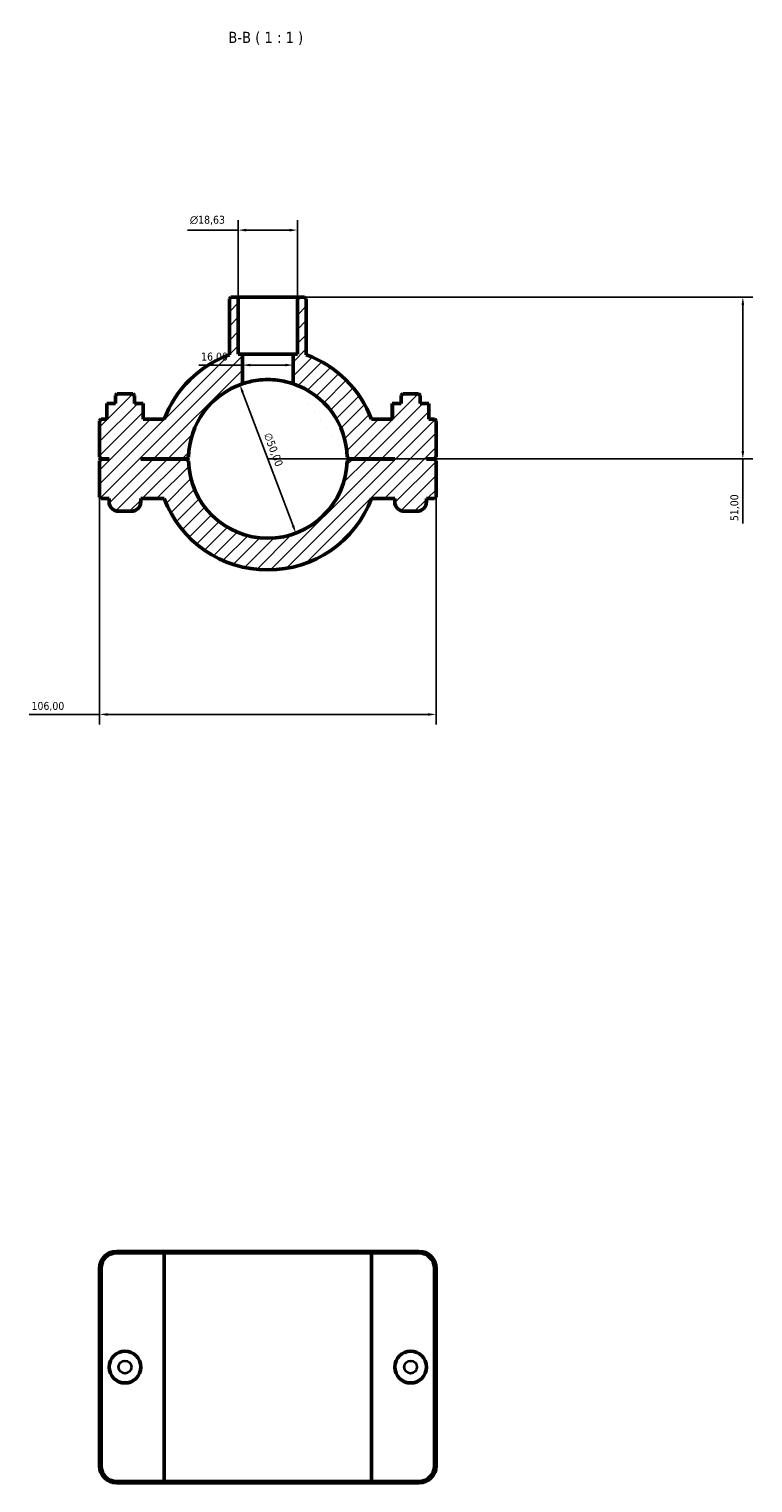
# Model space of a CAD drawing. Header units: millimetres. Extents: x 0 to 1138, y -4 to 1083.
# Tile 4 of 6: x 351 to 579, y 625 to 1083. Entities that reach past the tile are written whole.
import ezdxf

# ---------------------------------------------------------------- set-up
doc = ezdxf.new("R2010")
doc.units = ezdxf.units.MM
for name, color, linetype, lineweight in [('Dimension (ISO)', 7, 'Continuous', 25), ('Hatch (ISO)', 7, 'Continuous', 18), ('Symbol (ISO)', 7, 'Continuous', 25), ('Visible (ISO)', 7, 'Continuous', 50), ('Visible Narrow (ISO)', 7, 'Continuous', 35)]:
    doc.layers.add(name, color=color, linetype=linetype, lineweight=lineweight)
doc.styles.add('Label Text (ISO)', font='tahoma.ttf')
doc.styles.add('Note Text (ISO)', font='tahoma.ttf')
doc.dimstyles.new('Default (ISO)', dxfattribs={"dimtxt": 2.5, "dimasz": 2.5, "dimexe": 3.175, "dimexo": 0, "dimgap": 0.762, "dimtad": 1, "dimrnd": 1e-08, "dimzin": 0, "dimtxsty": 'Note Text (ISO)', "dimcen": 0.09, "dimdle": 10, "dimclrd": 256, "dimclre": 256, "dimclrt": 232, "dimazin": 0, "dimtfac": 1.40208, "dimtmove": 0, "dimatfit": 3, "dimfxl": 1, "dimtolj": 1, "dimtzin": 0, "dimlwd": -1, "dimlwe": -1, "dimarcsym": 0})

# ---------------------------------------------------------------- blocks, each defined once
blk = doc.blocks.new('*D11')
at = {"layer": 'Defpoints', "color": 0, "transparency": 16777216}
for p in [(417.7, 970.67), (435.36, 923.9)]:
    blk.add_point(p, dxfattribs=at)
at = {"layer": 'Dimension (ISO)', "transparency": 16777216}
blk.add_line((434.48, 926.23), (418.59, 968.34), dxfattribs=at)
blk.add_arc((426.53, 947.29), 25, 71.3371, 117.957, dxfattribs=at)
for points in [[(418.98, 968.48), (418.2, 968.19), (417.7, 970.67)], [(434.87, 926.38), (434.09, 926.09), (435.36, 923.9)]]:
    blk.add_solid(points, dxfattribs=at)
at = {"layer": 'Dimension (ISO)', "color": 232, "true_color": 0xca0064, "transparency": 16777216, "insert": (427.56, 955.82), "char_height": 2.5, "attachment_point": 1, "rotation": 290.6804, "style": 'Note Text (ISO)'}
blk.add_mtext('\\A1;∅50,00', dxfattribs=at)
blk = doc.blocks.new('*D12')
at = {"layer": 'Defpoints', "color": 0, "transparency": 16777216}
for p in [(435.85, 998.29), (426.53, 947.29), (576.2, 947.29)]:
    blk.add_point(p, dxfattribs=at)
at = {"layer": 'Dimension (ISO)', "transparency": 16777216}
for p, q in [((435.85, 998.29), (579.38, 998.29)), ((576.2, 995.79), (576.2, 949.79)), ((426.53, 947.29), (579.38, 947.29)), ((576.2, 947.29), (576.2, 926.92))]:
    blk.add_line(p, q, dxfattribs=at)
for points in [[(575.78, 995.79), (576.62, 995.79), (576.2, 998.29)], [(575.78, 949.79), (576.62, 949.79), (576.2, 947.29)]]:
    blk.add_solid(points, dxfattribs=at)
at = {"layer": 'Dimension (ISO)', "color": 232, "true_color": 0xca0064, "transparency": 16777216, "insert": (572.27, 927.68), "char_height": 2.5, "attachment_point": 1, "rotation": 90, "style": 'Note Text (ISO)'}
blk.add_mtext('\\A1;51,00', dxfattribs=at)
blk = doc.blocks.new('*D13')
at = {"layer": 'Defpoints', "color": 0, "transparency": 16777216}
for p in [(373.53, 935.29), (479.53, 935.29), (373.53, 866.75)]:
    blk.add_point(p, dxfattribs=at)
at = {"layer": 'Dimension (ISO)', "transparency": 16777216}
for p, q in [((373.53, 935.29), (373.53, 863.57)), ((479.53, 935.29), (479.53, 863.57)), ((373.53, 866.75), (351.32, 866.75)), ((477.03, 866.75), (376.03, 866.75))]:
    blk.add_line(p, q, dxfattribs=at)
for points in [[(376.03, 867.16), (376.03, 866.33), (373.53, 866.75)], [(477.03, 867.16), (477.03, 866.33), (479.53, 866.75)]]:
    blk.add_solid(points, dxfattribs=at)
at = {"layer": 'Dimension (ISO)', "color": 232, "true_color": 0xca0064, "transparency": 16777216, "insert": (352.08, 870.68), "char_height": 2.5, "attachment_point": 1, "style": 'Note Text (ISO)'}
blk.add_mtext('\\A1;106,00', dxfattribs=at)
blk = doc.blocks.new('*D14')
at = {"layer": 'Defpoints', "color": 0, "transparency": 16777216}
for p in [(418.53, 976.86), (418.53, 976.86), (434.53, 976.86)]:
    blk.add_point(p, dxfattribs=at)
at = {"layer": 'Dimension (ISO)', "transparency": 16777216}
for p, q in [((418.53, 976.86), (404.75, 976.86)), ((432.03, 976.86), (421.03, 976.86))]:
    blk.add_line(p, q, dxfattribs=at)
for points in [[(421.03, 977.28), (421.03, 976.45), (418.53, 976.86)], [(432.03, 977.28), (432.03, 976.45), (434.53, 976.86)]]:
    blk.add_solid(points, dxfattribs=at)
at = {"layer": 'Dimension (ISO)', "color": 232, "true_color": 0xca0064, "transparency": 16777216, "insert": (405.52, 980.8), "char_height": 2.5, "attachment_point": 1, "style": 'Note Text (ISO)'}
blk.add_mtext('\\A1;16,00', dxfattribs=at)
blk = doc.blocks.new('*D15')
at = {"layer": 'Defpoints', "color": 0, "transparency": 16777216}
for p in [(417.22, 1019.41), (417.22, 998.29), (435.85, 998.29)]:
    blk.add_point(p, dxfattribs=at)
at = {"layer": 'Dimension (ISO)', "transparency": 16777216}
for p, q in [((417.22, 998.29), (417.22, 1022.58)), ((435.85, 998.29), (435.85, 1022.58)), ((417.22, 1019.41), (401.23, 1019.41)), ((433.35, 1019.41), (419.72, 1019.41))]:
    blk.add_line(p, q, dxfattribs=at)
for points in [[(419.72, 1019.82), (419.72, 1018.99), (417.22, 1019.41)], [(433.35, 1019.82), (433.35, 1018.99), (435.85, 1019.41)]]:
    blk.add_solid(points, dxfattribs=at)
at = {"layer": 'Dimension (ISO)', "color": 232, "true_color": 0xca0064, "transparency": 16777216, "insert": (401.99, 1023.93), "char_height": 2.5, "attachment_point": 1, "style": 'Note Text (ISO)'}
blk.add_mtext('\\A1;\\fAIGDT|b0|i0;\\H2.5000;\\ln\\fTahoma|b0|i0;\\H2.5000;18,63', dxfattribs=at)

msp = doc.modelspace()

# ---------------------------------------------------------------- hatches: boundary and pattern name
at = {"layer": 'Hatch (ISO)'}
h = msp.add_hatch(dxfattribs=at)
h.set_pattern_fill('ANSI31', color=256, scale=25.4, style=0)
h.set_pattern_definition([(45, (0, 0), (-2.245064, 2.245064), [])])
edge = h.paths.add_edge_path()
edge.add_line((414.921, 998.285), (414.421, 997.785))
edge.add_line((414.421, 997.785), (414.421, 980.123))
edge.add_ellipse((426.531, 947.285), major_axis=(-12.11, 32.838), ratio=1, start_angle=0, end_angle=48.83205)
edge.add_line((393.839, 959.785), (387.287, 959.785))
edge.add_line((387.287, 959.785), (387.287, 964.785))
edge.add_line((387.287, 964.785), (384.531, 964.785))
edge.add_line((384.531, 964.785), (384.531, 967.285))
edge.add_line((384.531, 967.285), (384.031, 967.785))
edge.add_line((384.031, 967.785), (379.031, 967.785))
edge.add_line((379.031, 967.785), (378.531, 967.285))
edge.add_line((378.531, 967.285), (378.531, 964.785))
edge.add_line((378.531, 964.785), (375.775, 964.785))
edge.add_line((375.775, 964.785), (375.775, 959.785))
edge.add_line((375.775, 959.785), (374.031, 959.785))
edge.add_line((374.031, 959.785), (373.531, 959.285))
edge.add_line((373.531, 959.285), (373.531, 947.835))
edge.add_line((373.531, 947.835), (374.031, 947.335))
edge.add_line((374.031, 947.335), (376.531, 947.335))
edge.add_line((376.531, 947.335), (376.531, 947.235))
edge.add_line((376.531, 947.235), (374.031, 947.235))
edge.add_line((374.031, 947.235), (373.531, 946.735))
edge.add_line((373.531, 946.735), (373.531, 935.285))
edge.add_line((373.531, 935.285), (374.031, 934.785))
edge.add_line((374.031, 934.785), (376.531, 934.785))
edge.add_line((376.531, 934.785), (376.531, 933.785))
edge.add_ellipse((379.531, 933.785), major_axis=(-3, 0), ratio=1, start_angle=0, end_angle=90)
edge.add_line((379.531, 930.785), (383.531, 930.785))
edge.add_ellipse((383.531, 933.785), major_axis=(0, -3), ratio=1, start_angle=0, end_angle=90)
edge.add_line((386.531, 933.785), (386.531, 934.785))
edge.add_line((386.531, 934.785), (393.839, 934.785))
edge.add_ellipse((426.531, 947.285), major_axis=(-32.692, -12.5), ratio=1, start_angle=0, end_angle=138.15034)
edge.add_line((459.223, 934.785), (466.531, 934.785))
edge.add_line((466.531, 934.785), (466.531, 933.785))
edge.add_ellipse((469.531, 933.785), major_axis=(-3, 0), ratio=1, start_angle=0, end_angle=90)
edge.add_line((469.531, 930.785), (473.531, 930.785))
edge.add_ellipse((473.531, 933.785), major_axis=(0, -3), ratio=1, start_angle=0, end_angle=90)
edge.add_line((476.531, 933.785), (476.531, 934.785))
edge.add_line((476.531, 934.785), (479.031, 934.785))
edge.add_line((479.031, 934.785), (479.531, 935.285))
edge.add_line((479.531, 935.285), (479.531, 946.735))
edge.add_line((479.531, 946.735), (479.031, 947.235))
edge.add_line((479.031, 947.235), (476.531, 947.235))
edge.add_line((476.531, 947.235), (476.531, 947.335))
edge.add_line((476.531, 947.335), (479.031, 947.335))
edge.add_line((479.031, 947.335), (479.531, 947.835))
edge.add_line((479.531, 947.835), (479.531, 959.285))
edge.add_line((479.531, 959.285), (479.031, 959.785))
edge.add_line((479.031, 959.785), (477.287, 959.785))
edge.add_line((477.287, 959.785), (477.287, 964.785))
edge.add_line((477.287, 964.785), (474.531, 964.785))
edge.add_line((474.531, 964.785), (474.531, 967.285))
edge.add_line((474.531, 967.285), (474.031, 967.785))
edge.add_line((474.031, 967.785), (469.031, 967.785))
edge.add_line((469.031, 967.785), (468.531, 967.285))
edge.add_line((468.531, 967.285), (468.531, 964.785))
edge.add_line((468.531, 964.785), (465.775, 964.785))
edge.add_line((465.775, 964.785), (465.775, 959.785))
edge.add_line((465.775, 959.785), (459.223, 959.785))
edge.add_ellipse((426.531, 947.285), major_axis=(32.692, 12.5), ratio=1, start_angle=0, end_angle=48.83205)
edge.add_line((438.641, 980.123), (438.641, 997.785))
edge.add_line((438.641, 997.785), (438.141, 998.285))
edge.add_line((438.141, 998.285), (435.847, 998.285))
edge.add_line((435.847, 998.285), (435.847, 980.285))
edge.add_line((435.847, 980.285), (434.531, 980.285))
edge.add_line((434.531, 980.285), (434.531, 970.971))
edge.add_ellipse((426.531, 947.285), major_axis=(8, 23.685), ratio=1, start_angle=289.92345, end_angle=360, ccw=False)
edge.add_line((451.525, 947.835), (452.031, 947.335))
edge.add_line((452.031, 947.335), (466.531, 947.335))
edge.add_line((466.531, 947.335), (466.531, 947.235))
edge.add_line((466.531, 947.235), (452.031, 947.235))
edge.add_line((452.031, 947.235), (451.525, 946.735))
edge.add_ellipse((426.531, 947.285), major_axis=(24.994, -0.55), ratio=1, start_angle=182.52105, end_angle=360, ccw=False)
edge.add_line((401.537, 946.735), (401.031, 947.235))
edge.add_line((401.031, 947.235), (386.531, 947.235))
edge.add_line((386.531, 947.235), (386.531, 947.335))
edge.add_line((386.531, 947.335), (401.031, 947.335))
edge.add_line((401.031, 947.335), (401.537, 947.835))
edge.add_ellipse((426.531, 947.285), major_axis=(-24.994, 0.55), ratio=1, start_angle=289.92345, end_angle=360, ccw=False)
edge.add_line((418.531, 970.971), (418.531, 980.285))
edge.add_line((418.531, 980.285), (417.216, 980.285))
edge.add_line((417.216, 980.285), (417.216, 998.285))
edge.add_line((417.216, 998.285), (414.921, 998.285))

# ---------------------------------------------------------------- linework, layer by layer
at = {"layer": 'Visible (ISO)'}
for p, q in [((414.921, 998.285), (414.421, 997.785)), ((414.421, 997.785), (414.421, 980.123)), ((417.216, 998.285), (414.921, 998.285)), ((417.216, 980.285), (417.216, 998.285)), ((417.216, 998.285), (435.847, 998.285)), ((438.141, 998.285), (435.847, 998.285)), ((435.847, 998.285), (435.847, 980.285)), ((438.641, 997.785), (438.141, 998.285)), ((438.641, 980.123), (438.641, 997.785)), ((418.531, 980.285), (417.216, 980.285)), ((418.531, 970.971), (418.531, 980.285)), ((418.531, 980.285), (434.531, 980.285)), ((435.847, 980.285), (434.531, 980.285)), ((434.531, 980.285), (434.531, 970.971)), ((379.031, 967.785), (378.531, 967.285)), ((378.531, 967.285), (378.531, 964.785)), ((384.031, 967.785), (379.031, 967.785)), ((384.531, 967.285), (384.031, 967.785)), ((384.531, 964.785), (384.531, 967.285)), ((469.031, 967.785), (468.531, 967.285)), ((468.531, 967.285), (468.531, 964.785)), ((474.031, 967.785), (469.031, 967.785)), ((474.531, 967.285), (474.031, 967.785)), ((474.531, 964.785), (474.531, 967.285)), ((378.531, 964.785), (375.775, 964.785)), ((375.775, 964.785), (375.775, 959.785)), ((387.287, 964.785), (384.531, 964.785)), ((387.287, 959.785), (387.287, 964.785)), ((387.287, 964.785), (387.305, 964.785)), ((387.305, 959.785), (387.305, 964.785)), ((465.775, 964.785), (465.758, 964.785)), ((465.758, 959.785), (465.758, 964.785)), ((468.531, 964.785), (465.775, 964.785)), ((465.775, 964.785), (465.775, 959.785)), ((477.287, 964.785), (474.531, 964.785)), ((477.287, 959.785), (477.287, 964.785)), ((374.031, 959.785), (373.531, 959.285)), ((373.531, 959.285), (373.531, 947.835)), ((375.775, 959.785), (374.031, 959.785)), ((393.839, 959.785), (387.287, 959.785)), ((465.775, 959.785), (459.223, 959.785)), ((479.031, 959.785), (477.287, 959.785)), ((479.531, 959.285), (479.031, 959.785)), ((479.531, 947.835), (479.531, 959.285)), ((373.531, 947.835), (374.031, 947.335)), ((374.031, 947.235), (373.531, 946.735)), ((373.531, 946.735), (373.531, 935.285)), ((374.031, 947.335), (376.531, 947.335)), ((376.531, 947.235), (374.031, 947.235)), ((376.531, 947.335), (376.531, 947.235)), ((386.531, 947.235), (386.531, 947.335)), ((386.531, 947.335), (401.031, 947.335)), ((401.031, 947.235), (386.531, 947.235)), ((401.031, 947.335), (401.537, 947.835)), ((401.537, 946.735), (401.031, 947.235)), ((451.525, 947.835), (452.031, 947.335)), ((452.031, 947.235), (451.525, 946.735)), ((452.031, 947.335), (466.531, 947.335)), ((466.531, 947.235), (452.031, 947.235)), ((466.531, 947.335), (466.531, 947.235)), ((476.531, 947.235), (476.531, 947.335)), ((476.531, 947.335), (479.031, 947.335)), ((479.031, 947.235), (476.531, 947.235)), ((479.031, 947.335), (479.531, 947.835)), ((479.531, 946.735), (479.031, 947.235)), ((479.531, 935.285), (479.531, 946.735)), ((373.531, 935.285), (374.031, 934.785)), ((479.031, 934.785), (479.531, 935.285)), ((374.031, 934.785), (376.531, 934.785)), ((376.531, 934.785), (376.531, 933.785)), ((379.531, 930.785), (383.531, 930.785)), ((386.531, 933.785), (386.531, 934.785)), ((386.531, 934.785), (393.839, 934.785)), ((459.223, 934.785), (466.531, 934.785)), ((466.531, 934.785), (466.531, 933.785)), ((469.531, 930.785), (473.531, 930.785)), ((476.531, 933.785), (476.531, 934.785)), ((476.531, 934.785), (479.031, 934.785)), ((394.185, 697.501), (378.831, 697.501)), ((378.831, 697.001), (393.839, 697.001)), ((459.223, 697.001), (393.839, 697.001)), ((393.839, 625.001), (393.839, 697.001)), ((394.185, 697.501), (458.877, 697.501)), ((474.231, 697.501), (458.877, 697.501)), ((459.223, 697.001), (474.231, 697.001)), ((459.223, 625.001), (459.223, 697.001)), ((373.531, 692.201), (373.531, 629.801)), ((374.031, 629.801), (374.031, 692.201)), ((479.031, 692.201), (479.031, 629.801)), ((479.531, 629.801), (479.531, 692.201)), ((393.839, 625.001), (378.831, 625.001)), ((378.831, 624.501), (394.185, 624.501)), ((393.839, 625.001), (459.223, 625.001)), ((458.877, 624.501), (394.185, 624.501)), ((458.877, 624.501), (474.231, 624.501)), ((474.231, 625.001), (459.223, 625.001))]:
    msp.add_line(p, q, dxfattribs=at)
for centre in [(381.531, 661.001), (471.531, 661.001)]:
    msp.add_circle(centre, 5, dxfattribs=at)
for centre, radius, start, end in [((426.531, 947.285), 35, 110.24311, 159.07517), ((426.531, 947.285), 35, 20.92483, 69.75689), ((426.531, 947.285), 25, 108.66292, 178.73947), ((426.531, 947.285), 25, 1.26053, 71.33708), ((426.531, 947.285), 25, 181.26053, 358.73947), ((379.531, 933.785), 3, 180, 270), ((383.531, 933.785), 3, 270, 0), ((426.531, 947.285), 35, 200.92483, 339.07517), ((469.531, 933.785), 3, 180, 270), ((473.531, 933.785), 3, 270, 0), ((378.831, 692.201), 5.3, 90, 180), ((378.831, 692.201), 4.8, 90, 180), ((474.231, 692.201), 5.3, 0, 90), ((474.231, 692.201), 4.8, 0, 90), ((378.831, 629.801), 5.3, 180, 270), ((378.831, 629.801), 4.8, 180, 270), ((474.231, 629.801), 5.3, 270, 0), ((474.231, 629.801), 4.8, 270, 0)]:
    msp.add_arc(centre, radius, start, end, dxfattribs=at)
msp.add_open_spline([(434.531, 970.971), (434.531, 970.971), (434.327, 971.042), (433.509, 971.295), (432.895, 971.473), (431.482, 971.801), (430.587, 971.974), (428.618, 972.218), (427.543, 972.285), (425.519, 972.285), (424.444, 972.218), (422.475, 971.974), (421.581, 971.801), (420.168, 971.473), (419.554, 971.295), (418.735, 971.042), (418.531, 970.971), (418.531, 970.971)], degree=3, knots=[0, 0, 0, 0, 0.3037302, 0.3037302, 0.6074605, 0.6074605, 0.9110721, 0.9110721, 1.2146837, 1.2146837, 1.5182954, 1.5182954, 1.821907, 1.821907, 2.1256373, 2.1256373, 2.4293675, 2.4293675, 2.4293675, 2.4293675], dxfattribs=at)
for points in [[(394.185, 697.501), (394.07, 697.334), (393.954, 697.168), (393.839, 697.001)], [(458.877, 697.501), (458.993, 697.334), (459.108, 697.168), (459.223, 697.001)], [(394.185, 624.501), (394.07, 624.667), (393.954, 624.834), (393.839, 625.001)], [(458.877, 624.501), (458.993, 624.667), (459.108, 624.834), (459.223, 625.001)]]:
    msp.add_open_spline(points, degree=3, dxfattribs=at)
at = {"layer": 'Visible Narrow (ISO)'}
for p, q in [((378.831, 697.026), (378.831, 697.476)), ((474.231, 697.026), (474.231, 697.476)), ((374.006, 692.201), (373.556, 692.201)), ((479.056, 692.201), (479.506, 692.201)), ((374.006, 629.801), (373.556, 629.801)), ((479.056, 629.801), (479.506, 629.801)), ((378.831, 624.976), (378.831, 624.526)), ((474.231, 624.976), (474.231, 624.526))]:
    msp.add_line(p, q, dxfattribs=at)
for centre in [(381.531, 661.001), (471.531, 661.001)]:
    msp.add_circle(centre, 2, dxfattribs=at)

# ---------------------------------------------------------------- texts
at = {"layer": 'Symbol (ISO)', "insert": (414.092, 1077.785), "char_height": 3.5, "attachment_point": 7, "style": 'Label Text (ISO)'}
msp.add_mtext('B-B ( 1 : 1 )', dxfattribs=at)

# ---------------------------------------------------------------- dimensions: what is measured, and where the dimension line sits
at = {"layer": 'Dimension (ISO)'}
dim = msp.add_linear_dim(base=(417.216, 1019.407), p1=(435.847, 998.285), p2=(417.216, 998.285), angle=180, text='\\fAIGDT|b0|i0;\\H2.5000;\\ln\\fTahoma|b0|i0;\\H2.5000;<>', dimstyle='Default (ISO)', override={"dimdec": 2, "dimtp": 0, "dimtm": 0, "dimtdec": 2, "dimtofl": 0, "dimatfit": 2}, dxfattribs=at)
dim.commit()
dim.dimension.update_dxf_attribs({"geometry": '*D15', "text_midpoint": (407.519, 1019.407), "dimtype": 160})
for base, p1, p2, angle, override, picture, middle in [((576.202, 947.285), (435.847, 998.285), (426.531, 947.285), 90, {"dimdec": 2, "dimtp": 0, "dimtm": 0, "dimtdec": 2, "dimtofl": 0, "dimatfit": 2}, '*D12', (576.202, 931.785)), ((418.531, 976.863), (434.531, 976.863), (418.531, 976.863), 180, {"dimdec": 2, "dimse1": 1, "dimse2": 1, "dimtp": 0, "dimtm": 0, "dimtdec": 2, "dimtofl": 0, "dimatfit": 2}, '*D14', (409.531, 976.863))]:
    dim = msp.add_linear_dim(base=base, p1=p1, p2=p2, angle=angle, dimstyle='Default (ISO)', override=override, dxfattribs=at)
    dim.commit()
    dim.dimension.update_dxf_attribs({"geometry": picture, "text_midpoint": middle, "dimtype": 160})
dim = msp.add_diameter_dim_2p(p1=(435.36, 923.896), p2=(417.702, 970.674), dimstyle='Default (ISO)', override={"dimdec": 2, "dimlfac": 1, "dimtp": 0, "dimtm": 0, "dimtdec": 2, "dimatfit": 2}, dxfattribs=at)
dim.commit()
dim.dimension.update_dxf_attribs({"geometry": '*D11', "text_midpoint": (425.777, 949.282), "dimtype": 163})
dim = msp.add_linear_dim(base=(373.531, 866.745), p1=(479.531, 935.285), p2=(373.531, 935.285), dimstyle='Default (ISO)', override={"dimdec": 2, "dimtp": 0, "dimtm": 0, "dimtdec": 2, "dimtofl": 0, "dimatfit": 2}, dxfattribs=at)
dim.commit()
dim.dimension.update_dxf_attribs({"geometry": '*D13', "text_midpoint": (357.031, 866.745), "dimtype": 160})

doc.saveas('drawing.dxf')
